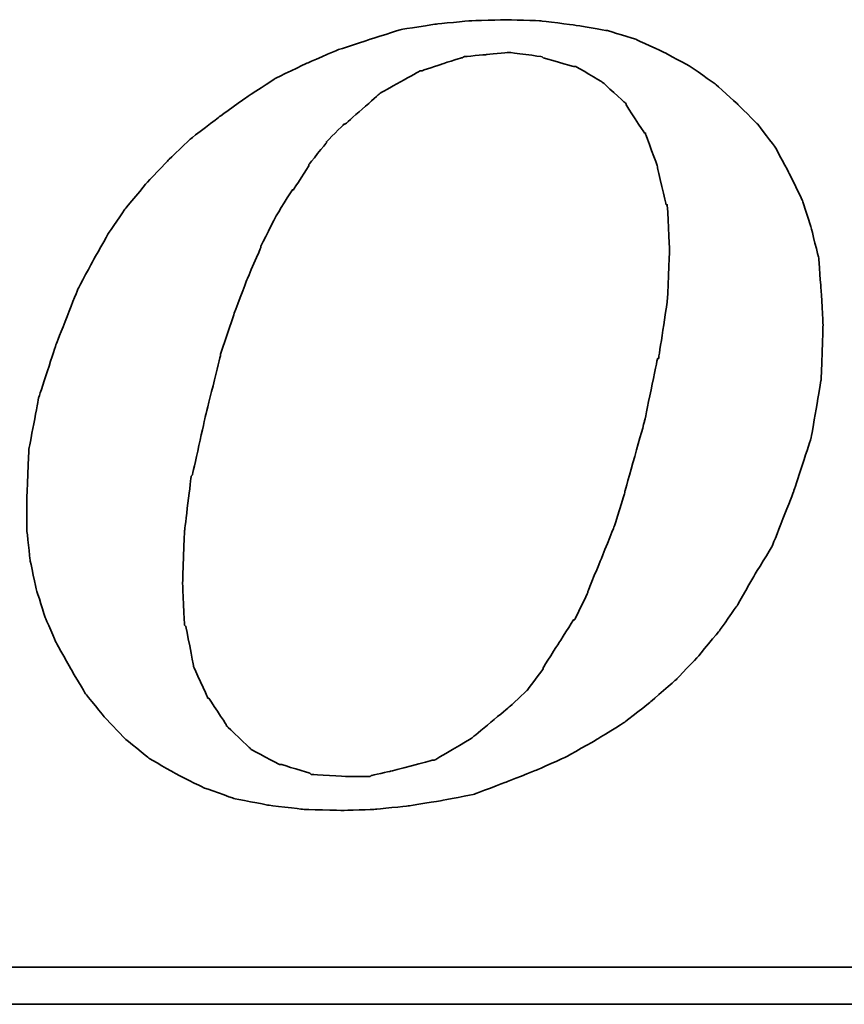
# Model space of a CAD drawing. Extents: x 24.2 to 108.5, y 37.1 to 84.
# Tile 47 of 53: x 96.6 to 97.3, y 59.1 to 60. Entities that reach past the tile are written whole.
import ezdxf

# ---------------------------------------------------------------- set-up
doc = ezdxf.new("R2010")
doc.units = 0
doc.header["$MEASUREMENT"] = 0
doc.layers.add('DIM', color=4, linetype='CONTINUOUS')
doc.layers.add('layer 1', color=7, linetype='CONTINUOUS')

# ---------------------------------------------------------------- blocks, each defined once
blk = doc.blocks.new('TBI MOTION logo(完整正式版)')
at = {"layer": 'layer 1', "color": 22, "lineweight": 35}
for points, knots in [([(35.79625, -6.98375), (35.79625, -6.98375), (36.23125, -7.43875), (36.23125, -7.43875), (36.23125, -7.43875), (36.23125, -7.43875), (36.75625, -7.87125), (36.75625, -7.87125), (36.75625, -7.87125), (36.75625, -7.87125), (37.33125, -8.20375), (37.33125, -8.20375), (37.33125, -8.20375), (37.33125, -8.20375), (37.95625, -8.51875), (37.95625, -8.51875), (37.95625, -8.51875), (37.95625, -8.51875), (38.62625, -8.75875), (38.62625, -8.75875), (38.62625, -8.75875), (38.62625, -8.75875), (39.37125, -8.90375), (39.37125, -8.90375), (39.37125, -8.90375), (39.37125, -8.90375), (40.14125, -8.99875), (40.14125, -8.99875), (40.14125, -8.99875), (40.14125, -8.99875), (41.02625, -9.02375), (41.02625, -9.02375), (41.02625, -9.02375), (41.02625, -9.02375), (41.74625, -8.99875), (41.74625, -8.99875), (41.74625, -8.99875), (41.74625, -8.99875), (42.46625, -8.92375), (42.46625, -8.92375), (42.46625, -8.92375), (42.46625, -8.92375), (43.21125, -8.80625), (43.21125, -8.80625), (43.21125, -8.80625), (43.21125, -8.80625), (43.93125, -8.66375), (43.93125, -8.66375), (43.93125, -8.66375), (43.93125, -8.66375), (44.62625, -8.39875), (44.62625, -8.39875), (44.62625, -8.39875), (44.62625, -8.39875), (45.29625, -8.13375), (45.29625, -8.13375), (45.29625, -8.13375), (45.29625, -8.13375), (45.94625, -7.84375), (45.94625, -7.84375), (45.94625, -7.84375), (45.94625, -7.84375), (46.61625, -7.46375), (46.61625, -7.46375), (46.61625, -7.46375), (46.61625, -7.46375), (47.24125, -7.07875), (47.24125, -7.07875), (47.24125, -7.07875), (47.24125, -7.07875), (47.81625, -6.62375), (47.81625, -6.62375), (47.81625, -6.62375), (47.81625, -6.62375), (48.36875, -6.14375), (48.36875, -6.14375), (48.36875, -6.14375), (48.36875, -6.14375), (48.84625, -5.64125), (48.84625, -5.64125), (48.84625, -5.64125), (48.84625, -5.64125), (49.32625, -5.06375), (49.32625, -5.06375), (49.32625, -5.06375), (49.32625, -5.06375), (49.71125, -4.51374), (49.71125, -4.51374), (49.71125, -4.51374), (49.71125, -4.51374), (50.09625, -3.83874), (50.09625, -3.83874), (50.09625, -3.83874), (50.09625, -3.83874), (50.48125, -3.21374), (50.48125, -3.21374), (50.48125, -3.21374), (50.48125, -3.21374), (50.96125, -1.99125), (50.96125, -1.99125), (50.96125, -1.99125), (50.96125, -1.99125), (51.34375, -0.81875), (51.34375, -0.81875), (51.34375, -0.81875), (51.34375, -0.81875), (51.56125, 0.45624), (51.56125, 0.45624), (51.56125, 0.45624), (51.56125, 0.45624), (51.60625, 1.67624), (51.60625, 1.67624), (51.60625, 1.67624), (51.60625, 1.67624), (51.56125, 2.44625), (51.56125, 2.44625), (51.56125, 2.44625), (51.56125, 2.44625), (51.51125, 3.14125), (51.51125, 3.14125), (51.51125, 3.14125), (51.51125, 3.14125), (51.34375, 3.81125), (51.34375, 3.81125), (51.34375, 3.81125), (51.34375, 3.81125), (51.15125, 4.41125), (51.15125, 4.41125), (51.15125, 4.41125), (51.15125, 4.41125), (50.86125, 5.01125), (50.86125, 5.01125), (50.86125, 5.01125), (50.86125, 5.01125), (50.55125, 5.58875), (50.55125, 5.58875), (50.55125, 5.58875), (50.55125, 5.58875), (50.16625, 6.09125), (50.16625, 6.09125), (50.16625, 6.09125), (50.16625, 6.09125), (49.71125, 6.54875), (49.71125, 6.54875), (49.71125, 6.54875), (49.71125, 6.54875), (49.23125, 6.98125), (49.23125, 6.98125), (49.23125, 6.98125), (49.23125, 6.98125), (48.67875, 7.36625), (48.67875, 7.36625), (48.67875, 7.36625), (48.67875, 7.36625), (48.10375, 7.67625), (48.10375, 7.67625), (48.10375, 7.67625), (48.10375, 7.67625), (47.48125, 7.96375), (47.48125, 7.96375), (47.48125, 7.96375), (47.48125, 7.96375), (46.85625, 8.15625), (46.85625, 8.15625), (46.85625, 8.15625), (46.85625, 8.15625), (46.13625, 8.27624), (46.13625, 8.27624), (46.13625, 8.27624), (46.13625, 8.27624), (45.39125, 8.37125), (45.39125, 8.37125), (45.39125, 8.37125), (45.39125, 8.37125), (44.62625, 8.39624), (44.62625, 8.39624), (44.62625, 8.39624), (44.62625, 8.39624), (43.83625, 8.37125), (43.83625, 8.37125), (43.83625, 8.37125), (43.83625, 8.37125), (43.09125, 8.30125), (43.09125, 8.30125), (43.09125, 8.30125), (43.09125, 8.30125), (42.32125, 8.18125), (42.32125, 8.18125), (42.32125, 8.18125), (42.32125, 8.18125), (41.62875, 7.96375), (41.62875, 7.96375), (41.62875, 7.96375), (41.62875, 7.96375), (40.90625, 7.72625), (40.90625, 7.72625), (40.90625, 7.72625), (40.90625, 7.72625), (40.23624, 7.43625), (40.23624, 7.43625), (40.23624, 7.43625), (40.23624, 7.43625), (39.54124, 7.10125), (39.54124, 7.10125), (39.54124, 7.10125), (39.54124, 7.10125), (38.91625, 6.69125), (38.91625, 6.69125), (38.91625, 6.69125), (38.91625, 6.69125), (38.31625, 6.26125), (38.31625, 6.26125), (38.31625, 6.26125), (38.31625, 6.26125), (37.69125, 5.78125), (37.69125, 5.78125), (37.69125, 5.78125), (37.69125, 5.78125), (37.18625, 5.30125), (37.18625, 5.30125), (37.18625, 5.30125), (37.18625, 5.30125), (36.70625, 4.79624), (36.70625, 4.79624), (36.70625, 4.79624), (36.70625, 4.79624), (36.23125, 4.22125), (36.23125, 4.22125), (36.23125, 4.22125), (36.23125, 4.22125), (35.87124, 3.69375), (35.87124, 3.69375), (35.87124, 3.69375), (35.87124, 3.69375), (35.53125, 3.09125), (35.53125, 3.09125), (35.53125, 3.09125), (35.53125, 3.09125), (35.19875, 2.47125), (35.19875, 2.47125), (35.19875, 2.47125), (35.19875, 2.47125), (34.71625, 1.24625), (34.71625, 1.24625), (34.71625, 1.24625), (34.71625, 1.24625), (34.33125, 0.06874), (34.33125, 0.06874), (34.33125, 0.06874), (34.33125, 0.06874), (34.11625, -1.07875), (34.11625, -1.07875), (34.11625, -1.07875), (34.11625, -1.07875), (34.07125, -2.15875), (34.07125, -2.15875), (34.07125, -2.15875), (34.07125, -2.15875), (34.07125, -2.85375), (34.07125, -2.85375), (34.07125, -2.85375), (34.07125, -2.85375), (34.14125, -3.50375), (34.14125, -3.50375), (34.14125, -3.50375), (34.14125, -3.50375), (34.28625, -4.17375), (34.28625, -4.17375), (34.28625, -4.17375), (34.28625, -4.17375), (34.47625, -4.77624), (34.47625, -4.77624), (34.47625, -4.77624), (34.47625, -4.77624), (34.71625, -5.32625), (34.71625, -5.32625), (34.71625, -5.32625), (34.71625, -5.32625), (35.05375, -5.92875), (35.05375, -5.92875), (35.05375, -5.92875), (35.05375, -5.92875), (35.36375, -6.45375), (35.36375, -6.45375), (35.36375, -6.45375), (35.36375, -6.45375), (35.79625, -6.98375), (35.79625, -6.98375)], [0, 0, 0, 0, 0.01388889, 0.01388889, 0.01388889, 0.0138889, 0.02777778, 0.02777778, 0.02777778, 0.02777779, 0.04166667, 0.04166667, 0.04166667, 0.04166668, 0.05555556, 0.05555556, 0.05555556, 0.05555557, 0.06944444, 0.06944444, 0.06944444, 0.06944445, 0.08333333, 0.08333333, 0.08333333, 0.08333334, 0.09722222, 0.09722222, 0.09722222, 0.09722223, 0.11111111, 0.11111111, 0.11111111, 0.11111112, 0.125, 0.125, 0.125, 0.12500001, 0.13888889, 0.13888889, 0.13888889, 0.1388889, 0.15277778, 0.15277778, 0.15277778, 0.15277779, 0.16666667, 0.16666667, 0.16666667, 0.16666668, 0.18055556, 0.18055556, 0.18055556, 0.18055557, 0.19444444, 0.19444444, 0.19444444, 0.19444445, 0.20833333, 0.20833333, 0.20833333, 0.20833334, 0.22222222, 0.22222222, 0.22222222, 0.22222223, 0.23611111, 0.23611111, 0.23611111, 0.23611112, 0.25, 0.25, 0.25, 0.25000001, 0.26388889, 0.26388889, 0.26388889, 0.2638889, 0.27777778, 0.27777778, 0.27777778, 0.27777779, 0.29166667, 0.29166667, 0.29166667, 0.29166668, 0.30555556, 0.30555556, 0.30555556, 0.30555557, 0.31944444, 0.31944444, 0.31944444, 0.31944445, 0.33333333, 0.33333333, 0.33333333, 0.33333334, 0.34722222, 0.34722222, 0.34722222, 0.34722223, 0.36111111, 0.36111111, 0.36111111, 0.36111112, 0.375, 0.375, 0.375, 0.37500001, 0.38888889, 0.38888889, 0.38888889, 0.3888889, 0.40277778, 0.40277778, 0.40277778, 0.40277779, 0.41666667, 0.41666667, 0.41666667, 0.41666668, 0.43055556, 0.43055556, 0.43055556, 0.43055557, 0.44444444, 0.44444444, 0.44444444, 0.44444445, 0.45833333, 0.45833333, 0.45833333, 0.45833334, 0.47222222, 0.47222222, 0.47222222, 0.47222223, 0.48611111, 0.48611111, 0.48611111, 0.48611112, 0.5, 0.5, 0.5, 0.50000001, 0.51388889, 0.51388889, 0.51388889, 0.5138889, 0.52777778, 0.52777778, 0.52777778, 0.52777779, 0.54166667, 0.54166667, 0.54166667, 0.54166668, 0.55555556, 0.55555556, 0.55555556, 0.55555557, 0.56944444, 0.56944444, 0.56944444, 0.56944445, 0.58333333, 0.58333333, 0.58333333, 0.58333334, 0.59722222, 0.59722222, 0.59722222, 0.59722223, 0.61111111, 0.61111111, 0.61111111, 0.61111112, 0.625, 0.625, 0.625, 0.62500001, 0.63888889, 0.63888889, 0.63888889, 0.6388889, 0.65277778, 0.65277778, 0.65277778, 0.65277779, 0.66666667, 0.66666667, 0.66666667, 0.66666668, 0.68055556, 0.68055556, 0.68055556, 0.68055557, 0.69444444, 0.69444444, 0.69444444, 0.69444445, 0.70833333, 0.70833333, 0.70833333, 0.70833334, 0.72222222, 0.72222222, 0.72222222, 0.72222223, 0.73611111, 0.73611111, 0.73611111, 0.73611112, 0.75, 0.75, 0.75, 0.75000001, 0.76388889, 0.76388889, 0.76388889, 0.7638889, 0.77777778, 0.77777778, 0.77777778, 0.77777779, 0.79166667, 0.79166667, 0.79166667, 0.79166668, 0.80555556, 0.80555556, 0.80555556, 0.80555557, 0.81944444, 0.81944444, 0.81944444, 0.81944445, 0.83333333, 0.83333333, 0.83333333, 0.83333334, 0.84722222, 0.84722222, 0.84722222, 0.84722223, 0.86111111, 0.86111111, 0.86111111, 0.86111112, 0.875, 0.875, 0.875, 0.87500001, 0.88888889, 0.88888889, 0.88888889, 0.8888889, 0.90277778, 0.90277778, 0.90277778, 0.90277779, 0.91666667, 0.91666667, 0.91666667, 0.91666668, 0.93055556, 0.93055556, 0.93055556, 0.93055557, 0.94444444, 0.94444444, 0.94444444, 0.94444445, 0.95833333, 0.95833333, 0.95833333, 0.95833334, 0.97222222, 0.97222222, 0.97222222, 0.97222223, 0.98611111, 0.98611111, 0.98611111, 0.98611112, 1, 1, 1, 1]), ([(38.33875, 1.03124), (38.33875, 1.03124), (38.62625, 1.89625), (38.62625, 1.89625), (38.62625, 1.89625), (38.62625, 1.89625), (38.91625, 2.66375), (38.91625, 2.66375), (38.91625, 2.66375), (38.91625, 2.66375), (39.22625, 3.38125), (39.22625, 3.38125), (39.22625, 3.38125), (39.22625, 3.38125), (39.22625, 3.40624), (39.22625, 3.40624), (39.22625, 3.40624), (39.22625, 3.40624), (39.56124, 4.07624), (39.56124, 4.07624), (39.56124, 4.07624), (39.56124, 4.07624), (39.92125, 4.65125), (39.92125, 4.65125), (39.92125, 4.65125), (39.92125, 4.65125), (39.94625, 4.65125), (39.94625, 4.65125), (39.94625, 4.65125), (39.94625, 4.65125), (40.28125, 5.17875), (40.28125, 5.17875), (40.28125, 5.17875), (40.28125, 5.17875), (40.28125, 5.20375), (40.28125, 5.20375), (40.28125, 5.20375), (40.28125, 5.20375), (40.66875, 5.68625), (40.66875, 5.68625), (40.66875, 5.68625), (40.66875, 5.68625), (40.66875, 5.70625), (40.66875, 5.70625), (40.66875, 5.70625), (40.66875, 5.70625), (41.05124, 6.09125), (41.05124, 6.09125), (41.05124, 6.09125), (41.05124, 6.09125), (41.07625, 6.09125), (41.07625, 6.09125), (41.07625, 6.09125), (41.07625, 6.09125), (41.84125, 6.76625), (41.84125, 6.76625), (41.84125, 6.76625), (41.84125, 6.76625), (41.86625, 6.78625), (41.86625, 6.78625), (41.86625, 6.78625), (41.86625, 6.78625), (42.73125, 7.26624), (42.73125, 7.26624), (42.73125, 7.26624), (42.73125, 7.26624), (42.75625, 7.26624), (42.75625, 7.26624), (42.75625, 7.26624), (42.75625, 7.26624), (43.18625, 7.41125), (43.18625, 7.41125), (43.18625, 7.41125), (43.18625, 7.41125), (43.64125, 7.55625), (43.64125, 7.55625), (43.64125, 7.55625), (43.64125, 7.55625), (43.66625, 7.55625), (43.66625, 7.55625), (43.66625, 7.55625), (43.66625, 7.55625), (43.69125, 7.58124), (43.69125, 7.58124), (43.69125, 7.58124), (43.69125, 7.58124), (44.19125, 7.62625), (44.19125, 7.62625), (44.19125, 7.62625), (44.19125, 7.62625), (44.67125, 7.67625), (44.67125, 7.67625), (44.67125, 7.67625), (44.67125, 7.67625), (44.69625, 7.67625), (44.69625, 7.67625), (44.69625, 7.67625), (44.69625, 7.67625), (45.41875, 7.58124), (45.41875, 7.58124), (45.41875, 7.58124), (45.41875, 7.58124), (45.44125, 7.55625), (45.44125, 7.55625), (45.44125, 7.55625), (45.44125, 7.55625), (46.11125, 7.36625), (46.11125, 7.36625), (46.11125, 7.36625), (46.11125, 7.36625), (46.13625, 7.36625), (46.13625, 7.36625), (46.13625, 7.36625), (46.13625, 7.36625), (46.15875, 7.36625), (46.15875, 7.36625), (46.15875, 7.36625), (46.15875, 7.36625), (46.73625, 7.02624), (46.73625, 7.02624), (46.73625, 7.02624), (46.73625, 7.02624), (46.76125, 7.00624), (46.76125, 7.00624), (46.76125, 7.00624), (46.76125, 7.00624), (47.24125, 6.57124), (47.24125, 6.57124), (47.24125, 6.57124), (47.24125, 6.57124), (47.26625, 6.54875), (47.26625, 6.54875), (47.26625, 6.54875), (47.26625, 6.54875), (47.26625, 6.52375), (47.26625, 6.52375), (47.26625, 6.52375), (47.26625, 6.52375), (47.67375, 5.89875), (47.67375, 5.89875), (47.67375, 5.89875), (47.67375, 5.89875), (47.69625, 5.89875), (47.69625, 5.89875), (47.69625, 5.89875), (47.69625, 5.89875), (47.69625, 5.87625), (47.69625, 5.87625), (47.69625, 5.87625), (47.69625, 5.87625), (47.96125, 5.15625), (47.96125, 5.15625), (47.96125, 5.15625), (47.96125, 5.15625), (47.96125, 5.13125), (47.96125, 5.13125), (47.96125, 5.13125), (47.96125, 5.13125), (48.15125, 4.31875), (48.15125, 4.31875), (48.15125, 4.31875), (48.15125, 4.31875), (48.17625, 4.31875), (48.17625, 4.31875), (48.17625, 4.31875), (48.17625, 4.31875), (48.17625, 4.29125), (48.17625, 4.29125), (48.17625, 4.29125), (48.17625, 4.29125), (48.22625, 3.33125), (48.22625, 3.33125), (48.22625, 3.33125), (48.22625, 3.33125), (48.22625, 3.30875), (48.22625, 3.30875), (48.22625, 3.30875), (48.22625, 3.30875), (48.17625, 2.20624), (48.17625, 2.20624), (48.17625, 2.20624), (48.17625, 2.20624), (48.17625, 2.18124), (48.17625, 2.18124), (48.17625, 2.18124), (48.17625, 2.18124), (47.98375, 0.93624), (47.98375, 0.93624), (47.98375, 0.93624), (47.98375, 0.93624), (47.96125, 0.93624), (47.96125, 0.93624), (47.96125, 0.93624), (47.96125, 0.93624), (47.67375, -0.45874), (47.67375, -0.45874), (47.67375, -0.45874), (47.67375, -0.45874), (47.24125, -1.99125), (47.24125, -1.99125), (47.24125, -1.99125), (47.24125, -1.99125), (47.24125, -2.01874), (47.24125, -2.01874), (47.24125, -2.01874), (47.24125, -2.01874), (47.00125, -2.78375), (47.00125, -2.78375), (47.00125, -2.78375), (47.00125, -2.78375), (46.71125, -3.50375), (46.71125, -3.50375), (46.71125, -3.50375), (46.71125, -3.50375), (46.42625, -4.19875), (46.42625, -4.19875), (46.42625, -4.19875), (46.42625, -4.19875), (46.42625, -4.22375), (46.42625, -4.22375), (46.42625, -4.22375), (46.42625, -4.22375), (46.13625, -4.82374), (46.13625, -4.82374), (46.13625, -4.82374), (46.13625, -4.82374), (46.11125, -4.82374), (46.11125, -4.82374), (46.11125, -4.82374), (46.11125, -4.82374), (45.77625, -5.35125), (45.77625, -5.35125), (45.77625, -5.35125), (45.77625, -5.35125), (45.44125, -5.87875), (45.44125, -5.87875), (45.44125, -5.87875), (45.44125, -5.87875), (45.44125, -5.90375), (45.44125, -5.90375), (45.44125, -5.90375), (45.44125, -5.90375), (45.10625, -6.35875), (45.10625, -6.35875), (45.10625, -6.35875), (45.10625, -6.35875), (45.08125, -6.38375), (45.08125, -6.38375), (45.08125, -6.38375), (45.08125, -6.38375), (44.69625, -6.74375), (44.69625, -6.74375), (44.69625, -6.74375), (44.69625, -6.74375), (43.88375, -7.41625), (43.88375, -7.41625), (43.88375, -7.41625), (43.88375, -7.41625), (43.85625, -7.43875), (43.85625, -7.43875), (43.85625, -7.43875), (43.85625, -7.43875), (43.04125, -7.91875), (43.04125, -7.91875), (43.04125, -7.91875), (43.04125, -7.91875), (43.01625, -7.91875), (43.01625, -7.91875), (43.01625, -7.91875), (43.01625, -7.91875), (42.99625, -7.91875), (42.99625, -7.91875), (42.99625, -7.91875), (42.99625, -7.91875), (42.08125, -8.15875), (42.08125, -8.15875), (42.08125, -8.15875), (42.08125, -8.15875), (41.65125, -8.25625), (41.65125, -8.25625), (41.65125, -8.25625), (41.65125, -8.25625), (41.62875, -8.27875), (41.62875, -8.27875), (41.62875, -8.27875), (41.62875, -8.27875), (41.60125, -8.27875), (41.60125, -8.27875), (41.60125, -8.27875), (41.60125, -8.27875), (41.12125, -8.27875), (41.12125, -8.27875), (41.12125, -8.27875), (41.12125, -8.27875), (40.35624, -8.23125), (40.35624, -8.23125), (40.35624, -8.23125), (40.35624, -8.23125), (40.33125, -8.23125), (40.33125, -8.23125), (40.33125, -8.23125), (40.33125, -8.23125), (40.30625, -8.20375), (40.30625, -8.20375), (40.30625, -8.20375), (40.30625, -8.20375), (39.68375, -8.01375), (39.68375, -8.01375), (39.68375, -8.01375), (39.68375, -8.01375), (39.66124, -8.01375), (39.66124, -8.01375), (39.66124, -8.01375), (39.66124, -8.01375), (39.63625, -8.01375), (39.63625, -8.01375), (39.63625, -8.01375), (39.63625, -8.01375), (39.01125, -7.67875), (39.01125, -7.67875), (39.01125, -7.67875), (39.01125, -7.67875), (38.98875, -7.65375), (38.98875, -7.65375), (38.98875, -7.65375), (38.98875, -7.65375), (38.48625, -7.17375), (38.48625, -7.17375), (38.48625, -7.17375), (38.48625, -7.17375), (38.45875, -7.14875), (38.45875, -7.14875), (38.45875, -7.14875), (38.45875, -7.14875), (38.45875, -7.12875), (38.45875, -7.12875), (38.45875, -7.12875), (38.45875, -7.12875), (38.07625, -6.54875), (38.07625, -6.54875), (38.07625, -6.54875), (38.07625, -6.54875), (38.05125, -6.54875), (38.05125, -6.54875), (38.05125, -6.54875), (38.05125, -6.54875), (38.05125, -6.52875), (38.05125, -6.52875), (38.05125, -6.52875), (38.05125, -6.52875), (37.74125, -5.85375), (37.74125, -5.85375), (37.74125, -5.85375), (37.74125, -5.85375), (37.74125, -5.82875), (37.74125, -5.82875), (37.74125, -5.82875), (37.74125, -5.82875), (37.57375, -4.96875), (37.57375, -4.96875), (37.57375, -4.96875), (37.57375, -4.96875), (37.54625, -4.94375), (37.54625, -4.94375), (37.54625, -4.94375), (37.54625, -4.94375), (37.50125, -4.03375), (37.50125, -4.03375), (37.50125, -4.03375), (37.50125, -4.03375), (37.50125, -4.00875), (37.50125, -4.00875), (37.50125, -4.00875), (37.50125, -4.00875), (37.54625, -2.85375), (37.54625, -2.85375), (37.54625, -2.85375), (37.54625, -2.85375), (37.69125, -1.65875), (37.69125, -1.65875), (37.69125, -1.65875), (37.69125, -1.65875), (37.71624, -1.63375), (37.71624, -1.63375), (37.71624, -1.63375), (37.71624, -1.63375), (38.00375, -0.33875), (38.00375, -0.33875), (38.00375, -0.33875), (38.00375, -0.33875), (38.33875, 1.00624), (38.33875, 1.00624), (38.33875, 1.00624), (38.33875, 1.00624), (38.33875, 1.03124), (38.33875, 1.03124)], [0, 0, 0, 0, 0.01010101, 0.01010101, 0.01010101, 0.01010102, 0.02020202, 0.02020202, 0.02020202, 0.02020203, 0.03030303, 0.03030303, 0.03030303, 0.03030304, 0.04040404, 0.04040404, 0.04040404, 0.04040405, 0.05050505, 0.05050505, 0.05050505, 0.05050506, 0.06060606, 0.06060606, 0.06060606, 0.06060607, 0.07070707, 0.07070707, 0.07070707, 0.07070708, 0.08080808, 0.08080808, 0.08080808, 0.08080809, 0.09090909, 0.09090909, 0.09090909, 0.0909091, 0.1010101, 0.1010101, 0.1010101, 0.10101011, 0.11111111, 0.11111111, 0.11111111, 0.11111112, 0.12121212, 0.12121212, 0.12121212, 0.12121213, 0.13131313, 0.13131313, 0.13131313, 0.13131314, 0.14141414, 0.14141414, 0.14141414, 0.14141415, 0.15151515, 0.15151515, 0.15151515, 0.15151516, 0.16161616, 0.16161616, 0.16161616, 0.16161617, 0.17171717, 0.17171717, 0.17171717, 0.17171718, 0.18181818, 0.18181818, 0.18181818, 0.18181819, 0.19191919, 0.19191919, 0.19191919, 0.1919192, 0.2020202, 0.2020202, 0.2020202, 0.20202021, 0.21212121, 0.21212121, 0.21212121, 0.21212122, 0.22222222, 0.22222222, 0.22222222, 0.22222223, 0.23232323, 0.23232323, 0.23232323, 0.23232324, 0.24242424, 0.24242424, 0.24242424, 0.24242425, 0.25252525, 0.25252525, 0.25252525, 0.25252526, 0.26262626, 0.26262626, 0.26262626, 0.26262627, 0.27272727, 0.27272727, 0.27272727, 0.27272728, 0.28282828, 0.28282828, 0.28282828, 0.28282829, 0.29292929, 0.29292929, 0.29292929, 0.2929293, 0.3030303, 0.3030303, 0.3030303, 0.30303031, 0.31313131, 0.31313131, 0.31313131, 0.31313132, 0.32323232, 0.32323232, 0.32323232, 0.32323233, 0.33333333, 0.33333333, 0.33333333, 0.33333334, 0.34343434, 0.34343434, 0.34343434, 0.34343435, 0.35353535, 0.35353535, 0.35353535, 0.35353536, 0.36363636, 0.36363636, 0.36363636, 0.36363637, 0.37373737, 0.37373737, 0.37373737, 0.37373738, 0.38383838, 0.38383838, 0.38383838, 0.38383839, 0.39393939, 0.39393939, 0.39393939, 0.3939394, 0.4040404, 0.4040404, 0.4040404, 0.40404041, 0.41414141, 0.41414141, 0.41414141, 0.41414142, 0.42424242, 0.42424242, 0.42424242, 0.42424243, 0.43434343, 0.43434343, 0.43434343, 0.43434344, 0.44444444, 0.44444444, 0.44444444, 0.44444445, 0.45454545, 0.45454545, 0.45454545, 0.45454546, 0.46464646, 0.46464646, 0.46464646, 0.46464647, 0.47474747, 0.47474747, 0.47474747, 0.47474748, 0.48484848, 0.48484848, 0.48484848, 0.48484849, 0.49494949, 0.49494949, 0.49494949, 0.4949495, 0.50505051, 0.50505051, 0.50505051, 0.50505052, 0.51515152, 0.51515152, 0.51515152, 0.51515153, 0.52525253, 0.52525253, 0.52525253, 0.52525254, 0.53535354, 0.53535354, 0.53535354, 0.53535355, 0.54545455, 0.54545455, 0.54545455, 0.54545456, 0.55555556, 0.55555556, 0.55555556, 0.55555557, 0.56565657, 0.56565657, 0.56565657, 0.56565658, 0.57575758, 0.57575758, 0.57575758, 0.57575759, 0.58585859, 0.58585859, 0.58585859, 0.5858586, 0.5959596, 0.5959596, 0.5959596, 0.59595961, 0.60606061, 0.60606061, 0.60606061, 0.60606062, 0.61616162, 0.61616162, 0.61616162, 0.61616163, 0.62626263, 0.62626263, 0.62626263, 0.62626264, 0.63636364, 0.63636364, 0.63636364, 0.63636365, 0.64646465, 0.64646465, 0.64646465, 0.64646466, 0.65656566, 0.65656566, 0.65656566, 0.65656567, 0.66666667, 0.66666667, 0.66666667, 0.66666668, 0.67676768, 0.67676768, 0.67676768, 0.67676769, 0.68686869, 0.68686869, 0.68686869, 0.6868687, 0.6969697, 0.6969697, 0.6969697, 0.69696971, 0.70707071, 0.70707071, 0.70707071, 0.70707072, 0.71717172, 0.71717172, 0.71717172, 0.71717173, 0.72727273, 0.72727273, 0.72727273, 0.72727274, 0.73737374, 0.73737374, 0.73737374, 0.73737375, 0.74747475, 0.74747475, 0.74747475, 0.74747476, 0.75757576, 0.75757576, 0.75757576, 0.75757577, 0.76767677, 0.76767677, 0.76767677, 0.76767678, 0.77777778, 0.77777778, 0.77777778, 0.77777779, 0.78787879, 0.78787879, 0.78787879, 0.7878788, 0.7979798, 0.7979798, 0.7979798, 0.79797981, 0.80808081, 0.80808081, 0.80808081, 0.80808082, 0.81818182, 0.81818182, 0.81818182, 0.81818183, 0.82828283, 0.82828283, 0.82828283, 0.82828284, 0.83838384, 0.83838384, 0.83838384, 0.83838385, 0.84848485, 0.84848485, 0.84848485, 0.84848486, 0.85858586, 0.85858586, 0.85858586, 0.85858587, 0.86868687, 0.86868687, 0.86868687, 0.86868688, 0.87878788, 0.87878788, 0.87878788, 0.87878789, 0.88888889, 0.88888889, 0.88888889, 0.8888889, 0.8989899, 0.8989899, 0.8989899, 0.89898991, 0.90909091, 0.90909091, 0.90909091, 0.90909092, 0.91919192, 0.91919192, 0.91919192, 0.91919193, 0.92929293, 0.92929293, 0.92929293, 0.92929294, 0.93939394, 0.93939394, 0.93939394, 0.93939395, 0.94949495, 0.94949495, 0.94949495, 0.94949496, 0.95959596, 0.95959596, 0.95959596, 0.95959597, 0.96969697, 0.96969697, 0.96969697, 0.96969698, 0.97979798, 0.97979798, 0.97979798, 0.97979799, 0.98989899, 0.98989899, 0.98989899, 0.989899, 1, 1, 1, 1]), ([(75.90875, -9.47875), (75.90875, -9.47875), (75.90875, -12.28625), (75.90875, -12.28625), (75.90875, -12.28625), (75.90875, -12.28625), (75.90875, -12.47875), (75.90875, -12.47875), (75.90875, -12.47875), (75.90875, -12.47875), (75.71625, -12.47875), (75.71625, -12.47875), (75.71625, -12.47875), (75.71625, -12.47875), (-88.32875, -12.47875), (-88.32875, -12.47875), (-88.32875, -12.47875), (-88.32875, -12.47875), (-88.32875, -13.29375), (-88.32875, -13.29375), (-88.32875, -13.29375), (-88.32875, -13.29375), (82.89125, -13.29375), (82.89125, -13.29375), (82.89125, -13.29375), (82.89125, -13.29375), (75.90875, -9.47875), (75.90875, -9.47875)], [0, 0, 0, 0, 0.14285714, 0.14285714, 0.14285714, 0.14285715, 0.28571429, 0.28571429, 0.28571429, 0.2857143, 0.42857143, 0.42857143, 0.42857143, 0.42857144, 0.57142857, 0.57142857, 0.57142857, 0.57142858, 0.71428571, 0.71428571, 0.71428571, 0.71428572, 0.85714286, 0.85714286, 0.85714286, 0.85714287, 1, 1, 1, 1])]:
    blk.add_open_spline(points, degree=3, knots=knots, dxfattribs=at)

msp = doc.modelspace()

# ---------------------------------------------------------------- block references
at = {"layer": 'DIM', "color": 7, "xscale": 0.0415039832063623, "yscale": 0.0415039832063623, "zscale": 0.0415039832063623}
msp.add_blockref('TBI MOTION logo(完整正式版)', (95.1557, 59.68673), dxfattribs=at)

doc.saveas('drawing.dxf')
